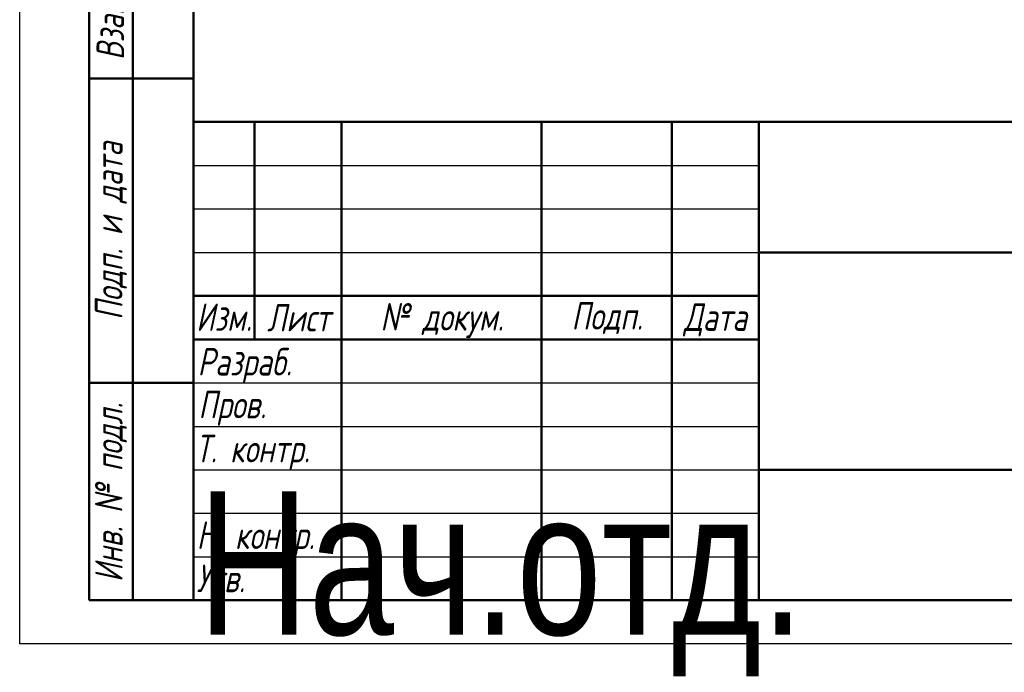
# Model space of a CAD drawing. Header units: millimetres. Extents: x -121 to 738, y -69 to 356.
# Tile 1 of 21: x 0 to 113, y -3 to 72. Entities that reach past the tile are written whole.
import ezdxf
from ezdxf.enums import TextEntityAlignment as Align

# ---------------------------------------------------------------- set-up
doc = ezdxf.new("R2018")
doc.units = ezdxf.units.MM
for name, color, linetype, lineweight in [('Заголовок (ГОСТ)', 7, 'Continuous', 50), ('Кромка (ГОСТ)', 7, 'Continuous', 50), ('Обозначение (ГОСТ)', 7, 'Continuous', 25), ('Эскизная геометрия (ГОСТ)', 7, 'Continuous', 50)]:
    doc.layers.add(name, color=color, linetype=linetype, lineweight=lineweight)
doc.styles.get("Standard").update_dxf_attribs({"font": 'GOST Common Italic.ttf'})
doc.styles.add('Альтернативный текст (ГОСТ)', font='txt', dxfattribs={"width": 0.8})

# ---------------------------------------------------------------- blocks, each defined once
blk = doc.blocks.new('ГОСТ - Доп. графы 1')
at = {"layer": 'Эскизная геометрия (ГОСТ)'}
for p, q in [((-12, 0), (-12, 145)), ((-12, 145), (0, 145)), ((-7, 145), (-7, 0)), ((-12, 110), (-7, 110)), ((-7, 110), (0, 110)), ((-12, 85), (-7, 85)), ((-7, 85), (0, 85)), ((-12, 60), (-7, 60)), ((-7, 60), (0, 60)), ((-12, 25), (-7, 25)), ((-7, 25), (0, 25)), ((0, 0), (-12, 0))]:
    blk.add_line(p, q, dxfattribs=at)
at = {"layer": 'Обозначение (ГОСТ)', "char_height": 3.17, "attachment_point": 5, "rotation": 90, "style": 'Альтернативный текст (ГОСТ)'}
for s, insert, width in [('\\fGOST Common|b0|i1;\\H3.1700;Подп. и дата', (-9.37, 127.41), 34.7679), ('\\fGOST Common|b0|i1;\\H3.1700;Инв. № дубл.', (-8.95, 97.55), 24.8438), ('\\fGOST Common|b0|i1;\\H3.1700;Взам. инв. №', (-9.58, 72.53), 24.8669), ('\\fGOST Common|b0|i1;\\H3.1700;Подп. и дата', (-9.5, 42.47), 35.1486), ('\\fGOST Common|b0|i1;\\H3.1700;Инв. № подл.', (-9.5, 12.41), 24.9618)]:
    blk.add_mtext(s, dxfattribs=dict(at, insert=insert, width=width))
at = {"layer": 'Обозначение (ГОСТ)', "lineweight": 30, "width": 0.8, "flags": 17}
for tag, p in [('Подп._и_дата_2', (-3.53, 127.51)), ('Инв._номер_дубликата', (-3.41, 97.47)), ('Взамен_инв._номера', (-3.46, 72.53)), ('Подп._и_дата_1', (-3.42, 42.35)), ('ИНВЕНТАРНЫЙ_НОМЕР', (-3.33, 12.68))]:
    blk.add_attdef(tag, text='', height=3.17, rotation=90, dxfattribs=at).set_placement(p, align=Align.MIDDLE_CENTER)
blk = doc.blocks.new('Основные надписи ГОСТ - Форма 1')
at = {"layer": 'Заголовок (ГОСТ)'}
for p, q in [((0, 55), (185, 55)), ((0, 0), (0, 55)), ((0, 0), (0, 55)), ((7, 55), (7, 30)), ((17, 55), (17, 0)), ((40, 55), (40, 0)), ((55, 55), (55, 0)), ((65, 55), (65, 0)), ((65, 40), (185, 40)), ((0, 35), (65, 35)), ((0, 30), (65, 30)), ((65, 15), (185, 15)), ((185, 0), (0, 0))]:
    blk.add_line(p, q, dxfattribs=at)
at = {"layer": 'Заголовок (ГОСТ)', "linetype": 'Continuous', "lineweight": 25}
for p, q in [((0, 50), (65, 50)), ((0, 45), (65, 45)), ((0, 40), (65, 40)), ((0, 25), (65, 25)), ((0, 20), (65, 20)), ((0, 15), (65, 15)), ((0, 10), (65, 10)), ((0, 5), (65, 5))]:
    blk.add_line(p, q, dxfattribs=at)
at = {"layer": 'Заголовок (ГОСТ)', "char_height": 3.17, "style": 'Альтернативный текст (ГОСТ)'}
for s, insert, width, attachment_point in [('\\fGOST Common|b0|i1;\\H3.1700;Изм.', (3.5, 32.56), 6.9635, 5), ('\\fGOST Common|b0|i1;\\H3.1700;Лист', (12.1, 32.5), 10.0029, 5), ('\\fGOST Common|b0|i1;\\H3.1700;Подп.', (47.56, 32.45), 14.879, 5), ('\\A0;\\fGOST Common|b0|i1;\\H3.1700;№ докум.', (28.58, 32.16), 22.9069, 5), ('\\fGOST Common|b0|i1;\\H3.1700;Дата', (60.02, 32.24), 9.9614, 5), ('\\fGOST Common|b0|i1;\\H3.1700;Разраб.', (0.47, 27), 16.9971, 4), ('\\fGOST Common|b0|i1;\\H3.1700;Пров.', (0.56, 22.08), 17.0192, 4), ('\\A0;\\fGOST Common|b0|i1;\\H3.1700;Т. контр.', (0.23, 17.01), 16.9554, 4), ('\\fGOST Common|b0|i1;\\H3.1700;Н. контр.', (0.36, 7.05), 16.9999, 4), ('\\fGOST Common|b0|i1;\\H3.1700;Утв.', (0.34, 2.52), 17.0083, 4)]:
    blk.add_mtext(s, dxfattribs=dict(at, insert=insert, width=width, attachment_point=attachment_point))
at = {"layer": 'Заголовок (ГОСТ)', "lineweight": 30, "flags": 104}
for tag, height, width, p in [('Изм1', 2.89, 0.7, (3.51, 52.52)), ('Лист1', 2.89, 0.7, (12.03, 52.52)), ('Докум1', 2.89, 0.7, (28.54, 52.48)), ('Изм2', 2.89, 0.7, (3.5, 47.52)), ('Лист2', 2.89, 0.7, (12.01, 47.5)), ('Докум2', 2.89, 0.7, (28.53, 47.5)), ('Изм3', 2.89, 0.7, (3.5, 42.5)), ('Лист3', 2.89, 0.7, (12.01, 42.51)), ('Докум3', 2.89, 0.7, (28.51, 42.48)), ('Изм4', 2.89, 0.7, (3.51, 37.5)), ('Лист4', 2.89, 0.7, (12, 37.53)), ('Докум4', 2.89, 0.7, (28.51, 37.52)), ('НАИМЕНОВАНИЕ', 5, 0.8, (100.03, 29.98)), ('Литера', 3.5, 0.8, (137.52, 27.25)), ('Литера2', 3.5, 0.8, (142.51, 27.22)), ('Литера3', 3.5, 0.8, (147.52, 27.21)), ('Масса', 3.5, 0.8, (158.47, 27.53)), ('Масштаб', 3.5, 0.8, (176, 27.6)), ('Тип_документа', 3.17, 0.8, (100.08, 17.56)), ('Листов', 3.17, 0.8, (177.46, 17.58)), ('Материал_Класс', 3.5, 0.9, (99.98, 7.54)), ('Материал_Наим.', 3.5, 0.9, (100, 7.5))]:
    blk.add_attdef(tag, text='', height=height, dxfattribs=dict(at, width=width)).set_placement(p, align=Align.MIDDLE_CENTER)
for tag, height, width, p in [('Подп1', 2.89, 0.7, (40.01, 52.51)), ('Дата1', 2, 0.7, (55.01, 52.51)), ('Подп2', 2.89, 0.7, (40.01, 47.5)), ('Дата2', 2, 0.7, (55.01, 47.49)), ('Подп3', 2.89, 0.7, (40.01, 42.51)), ('Дата3', 2, 0.7, (55.02, 42.52)), ('Подп4', 2.89, 0.7, (40.01, 37.51)), ('Дата4', 2, 0.7, (55.02, 37.51)), ('АВТОР', 3.17, 0.8, (17.41, 27.49)), ('Разработал_Подп.', 2.89, 0.7, (40.05, 27.51)), ('ДАТА_СОЗДАНИЯ', 2, 0.7, (55.01, 27.51)), ('ПРОВЕРИЛ', 3.17, 0.8, (17.41, 22.53)), ('Проверил_Подп.', 2.89, 0.7, (40.05, 22.52)), ('ДАТА_ПРОВЕРКИ', 2, 0.7, (55.02, 22.51)), ('ТЕХНОЛОГ', 3.17, 0.8, (17.33, 17.54)), ('Технолог_Подп.', 2.89, 0.7, (40.05, 17.51)), ('Технолог_Дата', 2, 0.7, (55.01, 17.5)), ('НАЧ._ОТДЕЛА', 3.17, 0.8, (17.46, 12.45)), ('Руководитель_Подп.', 2.89, 0.7, (40.01, 12.5)), ('Должность_руководителя', 3.17, 0.8, (0.52, 12.51)), ('Руководитель_Дата', 2, 0.7, (55.01, 12.51)), ('НОРМОКОНТРОЛЬ', 3.17, 0.8, (17.37, 7.48)), ('Нормоконтроль_Подп.', 2.89, 0.7, (40.05, 7.52)), ('ДАТА_НОРМОКОНТРОЛЯ', 2, 0.7, (55.02, 7.51)), ('УТВЕРДИЛ', 3.17, 0.8, (17.4, 2.51)), ('Утвердил_Подп.', 2.89, 0.7, (40.05, 2.51)), ('ДАТА_УТВЕРЖДЕНИЯ', 2, 0.7, (55.01, 2.5))]:
    blk.add_attdef(tag, text='', height=height, dxfattribs=dict(at, width=width)).set_placement(p, align=Align.MIDDLE_LEFT)
for tag, height, p in [('ОБОЗНАЧЕНИЕ', 5, (125.33, 47.56)), ('ОРГАНИЗАЦИЯ', 3.5, (160.02, 7.6))]:
    blk.add_attdef(tag, text='', height=height, dxfattribs=at).set_placement(p, align=Align.MIDDLE_CENTER)
at = {"layer": 'Заголовок (ГОСТ)', "lineweight": 30, "width": 0.9, "flags": 104}
blk.add_attdef('Материал_ГОСТ', text='', height=3.5, dxfattribs=at).set_placement((134.04, 4.06), align=Align.MIDDLE_RIGHT)
blk = doc.blocks.new('Рамки ГОСТ_ граница 297x210')
at = {"layer": 'Кромка (ГОСТ)', "lineweight": 25}
for p, q in [((0, 0), (0, 297)), ((210, 0), (0, 0))]:
    blk.add_line(p, q, dxfattribs=at)
at = {"layer": 'Кромка (ГОСТ)'}
for p, q in [((20, 292), (20, 5)), ((20, 5), (205, 5))]:
    blk.add_line(p, q, dxfattribs=at)

msp = doc.modelspace()

# ---------------------------------------------------------------- block references
for name, p in [('Рамки ГОСТ_ граница 297x210', (0, 0)), ('ГОСТ - Доп. графы 1', (20, 5))]:
    msp.add_blockref(name, p)
ref = msp.add_blockref('Основные надписи ГОСТ - Форма 1', (20, 5))
lines = msp.add_mtext('\\W0.8000;Нач.отд.', dxfattribs={"layer": 'Заголовок (ГОСТ)', "insert": (20.522, 17.514), "char_height": 16.47596, "attachment_point": 1})
ref.add_attrib('Должность_руководителя', '', (20.522, 17.514), dxfattribs={"flags": 104}).embed_mtext(lines)
lines = msp.add_mtext('\\W0.8000;', dxfattribs={"layer": 'Заголовок (ГОСТ)', "insert": (37.411, 32.488), "char_height": 22.5926, "attachment_point": 1})
ref.add_attrib('АВТОР', '', (37.411, 32.488), dxfattribs={"flags": 104}).embed_mtext(lines)
lines = msp.add_mtext('\\W0.8000;', dxfattribs={"layer": 'Заголовок (ГОСТ)', "insert": (37.408, 27.526), "char_height": 22.5517, "attachment_point": 1})
ref.add_attrib('ПРОВЕРИЛ', '', (37.408, 27.526), dxfattribs={"flags": 104}).embed_mtext(lines)
lines = msp.add_mtext('\\W0.8000;', dxfattribs={"layer": 'Заголовок (ГОСТ)', "insert": (37.334, 22.543), "char_height": 22.671, "attachment_point": 1})
ref.add_attrib('ТЕХНОЛОГ', '', (37.334, 22.543), dxfattribs={"flags": 104}).embed_mtext(lines)
lines = msp.add_mtext('\\W0.8000;', dxfattribs={"layer": 'Заголовок (ГОСТ)', "insert": (37.462, 17.446), "char_height": 22.555, "attachment_point": 1})
ref.add_attrib('НАЧ._ОТДЕЛА', '', (37.462, 17.446), dxfattribs={"flags": 104}).embed_mtext(lines)
lines = msp.add_mtext('\\W0.8000;', dxfattribs={"layer": 'Заголовок (ГОСТ)', "insert": (37.375, 12.481), "char_height": 22.669, "attachment_point": 1})
ref.add_attrib('НОРМОКОНТРОЛЬ', '', (37.375, 12.481), dxfattribs={"flags": 104}).embed_mtext(lines)
lines = msp.add_mtext('\\W0.8000;', dxfattribs={"layer": 'Заголовок (ГОСТ)', "insert": (37.401, 7.507), "char_height": 22.613, "attachment_point": 1})
ref.add_attrib('УТВЕРДИЛ', '', (37.401, 7.507), dxfattribs={"flags": 104}).embed_mtext(lines)
lines = msp.add_mtext('\\W0.7000;', dxfattribs={"layer": 'Заголовок (ГОСТ)', "insert": (75.012, 57.513), "char_height": 9.9845, "attachment_point": 1})
ref.add_attrib('Дата1', '', (75.012, 57.513), dxfattribs={"flags": 104}).embed_mtext(lines)
lines = msp.add_mtext('\\W0.7000;', dxfattribs={"layer": 'Заголовок (ГОСТ)', "insert": (75.012, 52.491), "char_height": 9.9845, "attachment_point": 1})
ref.add_attrib('Дата2', '', (75.012, 52.491), dxfattribs={"flags": 104}).embed_mtext(lines)
lines = msp.add_mtext('\\W0.7000;', dxfattribs={"layer": 'Заголовок (ГОСТ)', "insert": (75.023, 47.521), "char_height": 9.9712, "attachment_point": 1})
ref.add_attrib('Дата3', '', (75.023, 47.521), dxfattribs={"flags": 104}).embed_mtext(lines)
lines = msp.add_mtext('\\W0.7000;', dxfattribs={"layer": 'Заголовок (ГОСТ)', "insert": (75.023, 42.509), "char_height": 9.9886, "attachment_point": 1})
ref.add_attrib('Дата4', '', (75.023, 42.509), dxfattribs={"flags": 104}).embed_mtext(lines)
lines = msp.add_mtext('\\W0.7000;', dxfattribs={"layer": 'Заголовок (ГОСТ)', "insert": (75.009, 32.511), "char_height": 9.9804, "attachment_point": 1})
ref.add_attrib('ДАТА_СОЗДАНИЯ', '', (75.009, 32.511), dxfattribs={"flags": 104}).embed_mtext(lines)
lines = msp.add_mtext('\\W0.7000;', dxfattribs={"layer": 'Заголовок (ГОСТ)', "insert": (75.022, 27.51), "char_height": 9.9577, "attachment_point": 1})
ref.add_attrib('ДАТА_ПРОВЕРКИ', '', (75.022, 27.51), dxfattribs={"flags": 104}).embed_mtext(lines)
lines = msp.add_mtext('\\W0.7000;', dxfattribs={"layer": 'Заголовок (ГОСТ)', "insert": (75.015, 22.503), "char_height": 9.9863, "attachment_point": 1})
ref.add_attrib('Технолог_Дата', '', (75.015, 22.503), dxfattribs={"flags": 104}).embed_mtext(lines)
lines = msp.add_mtext('\\W0.7000;', dxfattribs={"layer": 'Заголовок (ГОСТ)', "insert": (75.01, 17.509), "char_height": 9.9902, "attachment_point": 1})
ref.add_attrib('Руководитель_Дата', '', (75.01, 17.509), dxfattribs={"flags": 104}).embed_mtext(lines)
lines = msp.add_mtext('\\W0.7000;', dxfattribs={"layer": 'Заголовок (ГОСТ)', "insert": (75.024, 12.511), "char_height": 9.9825, "attachment_point": 1})
ref.add_attrib('ДАТА_НОРМОКОНТРОЛЯ', '', (75.024, 12.511), dxfattribs={"flags": 104}).embed_mtext(lines)
lines = msp.add_mtext('\\W0.7000;', dxfattribs={"layer": 'Заголовок (ГОСТ)', "insert": (75.009, 7.498), "char_height": 9.9968, "attachment_point": 1})
ref.add_attrib('ДАТА_УТВЕРЖДЕНИЯ', '', (75.009, 7.498), dxfattribs={"flags": 104}).embed_mtext(lines)
lines = msp.add_mtext('\\W0.7000;', dxfattribs={"layer": 'Заголовок (ГОСТ)', "insert": (60.014, 57.512), "char_height": 14.92, "attachment_point": 1})
ref.add_attrib('Подп1', '', (60.014, 57.512), dxfattribs={"flags": 104}).embed_mtext(lines)
lines = msp.add_mtext('\\W0.7000;', dxfattribs={"layer": 'Заголовок (ГОСТ)', "insert": (60.014, 52.503), "char_height": 14.9856, "attachment_point": 1})
ref.add_attrib('Подп2', '', (60.014, 52.503), dxfattribs={"flags": 104}).embed_mtext(lines)
lines = msp.add_mtext('\\W0.7000;', dxfattribs={"layer": 'Заголовок (ГОСТ)', "insert": (60.014, 47.515), "char_height": 14.9856, "attachment_point": 1})
ref.add_attrib('Подп3', '', (60.014, 47.515), dxfattribs={"flags": 104}).embed_mtext(lines)
lines = msp.add_mtext('\\W0.7000;', dxfattribs={"layer": 'Заголовок (ГОСТ)', "insert": (60.014, 42.506), "char_height": 14.9659, "attachment_point": 1})
ref.add_attrib('Подп4', '', (60.014, 42.506), dxfattribs={"flags": 104}).embed_mtext(lines)
lines = msp.add_mtext('\\W0.7000;', dxfattribs={"layer": 'Заголовок (ГОСТ)', "insert": (60.045, 32.514), "char_height": 14.9596, "attachment_point": 1})
ref.add_attrib('Разработал_Подп.', '', (60.045, 32.514), dxfattribs={"flags": 104}).embed_mtext(lines)
lines = msp.add_mtext('\\W0.7000;', dxfattribs={"layer": 'Заголовок (ГОСТ)', "insert": (60.045, 27.525), "char_height": 14.9397, "attachment_point": 1})
ref.add_attrib('Проверил_Подп.', '', (60.045, 27.525), dxfattribs={"flags": 104}).embed_mtext(lines)
lines = msp.add_mtext('\\W0.7000;', dxfattribs={"layer": 'Заголовок (ГОСТ)', "insert": (60.045, 22.515), "char_height": 14.9397, "attachment_point": 1})
ref.add_attrib('Технолог_Подп.', '', (60.045, 22.515), dxfattribs={"flags": 104}).embed_mtext(lines)
lines = msp.add_mtext('\\W0.7000;', dxfattribs={"layer": 'Заголовок (ГОСТ)', "insert": (60.005, 17.505), "char_height": 14.9795, "attachment_point": 1})
ref.add_attrib('Руководитель_Подп.', '', (60.005, 17.505), dxfattribs={"flags": 104}).embed_mtext(lines)
lines = msp.add_mtext('\\W0.7000;', dxfattribs={"layer": 'Заголовок (ГОСТ)', "insert": (60.045, 12.515), "char_height": 14.9397, "attachment_point": 1})
ref.add_attrib('Нормоконтроль_Подп.', '', (60.045, 12.515), dxfattribs={"flags": 104}).embed_mtext(lines)
lines = msp.add_mtext('\\W0.7000;', dxfattribs={"layer": 'Заголовок (ГОСТ)', "insert": (60.045, 7.505), "char_height": 14.9596, "attachment_point": 1})
ref.add_attrib('Утвердил_Подп.', '', (60.045, 7.505), dxfattribs={"flags": 104}).embed_mtext(lines)
lines = msp.add_mtext('\\W0.7000;', dxfattribs={"layer": 'Заголовок (ГОСТ)', "insert": (48.542, 57.483), "char_height": 22.947, "attachment_point": 1})
ref.add_attrib('Докум1', '', (48.542, 57.483), dxfattribs={"flags": 104}).embed_mtext(lines)
lines = msp.add_mtext('\\W0.7000;', dxfattribs={"layer": 'Заголовок (ГОСТ)', "insert": (48.526, 52.497), "char_height": 22.9782, "attachment_point": 1})
ref.add_attrib('Докум2', '', (48.526, 52.497), dxfattribs={"flags": 104}).embed_mtext(lines)
lines = msp.add_mtext('\\W0.7000;', dxfattribs={"layer": 'Заголовок (ГОСТ)', "insert": (48.51, 47.479), "char_height": 22.947, "attachment_point": 1})
ref.add_attrib('Докум3', '', (48.51, 47.479), dxfattribs={"flags": 104}).embed_mtext(lines)
lines = msp.add_mtext('\\W0.7000;', dxfattribs={"layer": 'Заголовок (ГОСТ)', "insert": (48.515, 42.52), "char_height": 22.9741, "attachment_point": 1})
ref.add_attrib('Докум4', '', (48.515, 42.52), dxfattribs={"flags": 104}).embed_mtext(lines)
lines = msp.add_mtext('\\W0.7000;', dxfattribs={"layer": 'Заголовок (ГОСТ)', "insert": (32.031, 57.516), "char_height": 9.9931, "attachment_point": 1})
ref.add_attrib('Лист1', '', (32.031, 57.516), dxfattribs={"flags": 104}).embed_mtext(lines)
lines = msp.add_mtext('\\W0.7000;', dxfattribs={"layer": 'Заголовок (ГОСТ)', "insert": (32.012, 52.504), "char_height": 9.9781, "attachment_point": 1})
ref.add_attrib('Лист2', '', (32.012, 52.504), dxfattribs={"flags": 104}).embed_mtext(lines)
lines = msp.add_mtext('\\W0.7000;', dxfattribs={"layer": 'Заголовок (ГОСТ)', "insert": (32.012, 47.508), "char_height": 9.9781, "attachment_point": 1})
ref.add_attrib('Лист3', '', (32.012, 47.508), dxfattribs={"flags": 104}).embed_mtext(lines)
lines = msp.add_mtext('\\W0.7000;', dxfattribs={"layer": 'Заголовок (ГОСТ)', "insert": (32.004, 42.526), "char_height": 9.9936, "attachment_point": 1})
ref.add_attrib('Лист4', '', (32.004, 42.526), dxfattribs={"flags": 104}).embed_mtext(lines)
lines = msp.add_mtext('\\W0.7000;', dxfattribs={"layer": 'Заголовок (ГОСТ)', "insert": (23.513, 57.516), "char_height": 7.004, "attachment_point": 1})
ref.add_attrib('Изм1', '', (23.513, 57.516), dxfattribs={"flags": 104}).embed_mtext(lines)
lines = msp.add_mtext('\\W0.7000;', dxfattribs={"layer": 'Заголовок (ГОСТ)', "insert": (23.504, 52.521), "char_height": 6.9877, "attachment_point": 1})
ref.add_attrib('Изм2', '', (23.504, 52.521), dxfattribs={"flags": 104}).embed_mtext(lines)
lines = msp.add_mtext('\\W0.7000;', dxfattribs={"layer": 'Заголовок (ГОСТ)', "insert": (23.504, 47.5), "char_height": 7.0203, "attachment_point": 1})
ref.add_attrib('Изм3', '', (23.504, 47.5), dxfattribs={"flags": 104}).embed_mtext(lines)
lines = msp.add_mtext('\\W0.7000;', dxfattribs={"layer": 'Заголовок (ГОСТ)', "insert": (23.513, 42.504), "char_height": 7.004, "attachment_point": 1})
ref.add_attrib('Изм4', '', (23.513, 42.504), dxfattribs={"flags": 104}).embed_mtext(lines)

doc.saveas('drawing.dxf')
